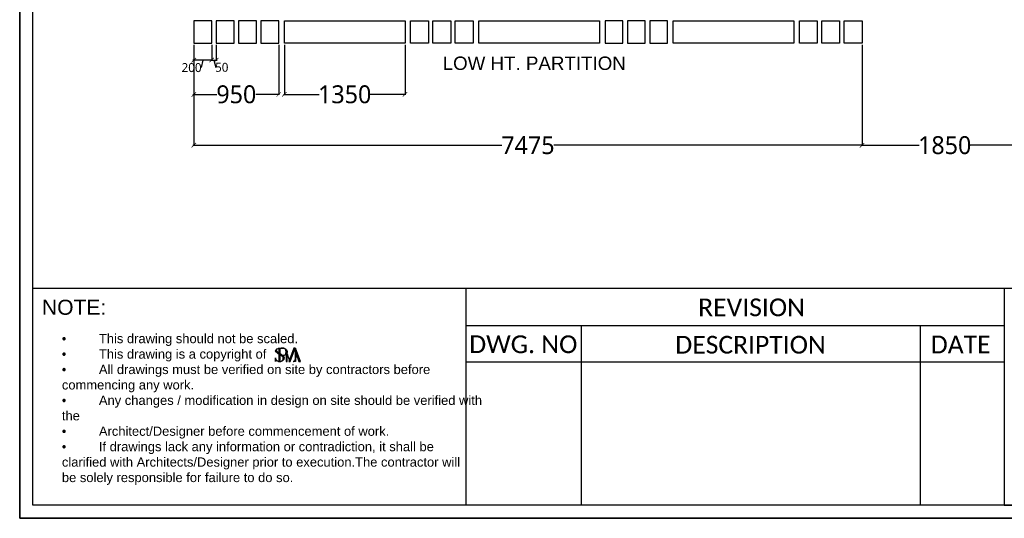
# Model space of a CAD drawing. Header units: millimetres. Extents: x 502444 to 745500, y -417645 to -375189.
# Tile 1 of 208: x 502444 to 513460, y -416908 to -411330. Entities that reach past the tile are written whole.
import ezdxf

# ---------------------------------------------------------------- set-up
doc = ezdxf.new("R2010")
doc.units = ezdxf.units.MM
doc.layers.get('Defpoints').update_dxf_attribs({"color": 251})
for name, color, linetype, lineweight in [('0FM-WS-TEXT', 7, 'Continuous', 25), ('G-ANNO-TEXT', 231, 'Continuous', 9), ('Text', 7, 'Continuous', 25), ('Wall New', 1, 'Continuous', 50)]:
    doc.layers.add(name, color=color, linetype=linetype, lineweight=lineweight)
doc.layers.add('DIMENSIONS', color=7, linetype='Continuous', lineweight=25, true_color=0xcc0000)
doc.styles.add('ARIAL', font='arial.ttf')
doc.styles.add('Arial_B_4', font='arialbd.ttf', dxfattribs={"height": 800})
doc.styles.add('RS75', font='@Malgun Gothic', dxfattribs={"height": 75})
doc.dimstyles.new('DIM', dxfattribs={"dimtxt": 100, "dimasz": 50, "dimexe": 0, "dimexo": 20, "dimgap": 0, "dimtad": 0, "dimdec": 0, "dimrnd": 5, "dimzin": 0, "dimdsep": 46, "dimtxsty": 'Standard', "dimblk": 'OBLIQUE', "dimcen": 0, "dimdle": 10, "dimadec": 4, "dimazin": 0, "dimtfac": 1, "dimtdec": 0, "dimtofl": 0, "dimtmove": 1, "dimatfit": 3, "dimfxl": 1, "dimtolj": 1, "dimtzin": 0, "dimarcsym": 0})

# ---------------------------------------------------------------- blocks, each defined once
blk = doc.blocks.new('_ArchTick')
at = {"color": 0, "linetype": 'ByBlock', "const_width": 0.15}
blk.add_lwpolyline([(-0.5, -0.5), (0.5, 0.5)], dxfattribs=at)
blk = doc.blocks.new('*D88')
at = {"layer": 'Defpoints', "color": 0, "lineweight": 25, "ltscale": 250, "transparency": 16777216}
for p in [(504392.9164655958, -411592.7898873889, 1.00953911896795e-09), (505342.9164655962, -411592.7898873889, 1.00953911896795e-09), (505342.9164655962, -412165.8181042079)]:
    blk.add_point(p, dxfattribs=at)
at = {"layer": 'DIMENSIONS', "color": 0, "lineweight": -2, "ltscale": 250, "transparency": 16777216}
for p, q in [((504392.9164655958, -411612.7898873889), (504392.9164655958, -412165.8181042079)), ((505342.9164655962, -411612.7898873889), (505342.9164655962, -412165.8181042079)), ((504382.9164655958, -412165.8181042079), (504650.5903794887, -412165.8181042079)), ((505352.9164655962, -412165.8181042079), (505085.2425517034, -412165.8181042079))]:
    blk.add_line(p, q, dxfattribs=at)
at = {"layer": 'DIMENSIONS', "color": 0, "lineweight": -2, "ltscale": 250, "transparency": 16777216, "xscale": 50, "yscale": 50, "zscale": 50, "rotation": 180}
blk.add_blockref('_ArchTick', (504392.9164655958, -412165.8181042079), dxfattribs=at)
at = {"layer": 'DIMENSIONS', "color": 0, "lineweight": -2, "ltscale": 250, "transparency": 16777216, "xscale": 50, "yscale": 50, "zscale": 50}
blk.add_blockref('_ArchTick', (505342.9164655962, -412165.8181042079), dxfattribs=at)
at = {"layer": 'DIMENSIONS', "color": 0, "ltscale": 250, "transparency": 16777216, "insert": (504867.916465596, -412165.8181042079), "char_height": 75, "attachment_point": 5, "style": 'RS75'}
blk.add_mtext('\\A1;{\\H2.6667x;950}', dxfattribs=at)
blk = doc.blocks.new('*D89')
at = {"layer": 'Defpoints', "color": 0, "lineweight": 25, "ltscale": 250, "transparency": 16777216}
for p in [(505405.4164655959, -411592.7898873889, 1.00953911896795e-09), (506755.4164655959, -411592.7898873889, 1.00953911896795e-09), (506755.4164655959, -412165.8181042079)]:
    blk.add_point(p, dxfattribs=at)
at = {"layer": 'DIMENSIONS', "color": 0, "lineweight": -2, "ltscale": 250, "transparency": 16777216}
for p, q in [((505405.4164655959, -411612.7898873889), (505405.4164655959, -412165.8181042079)), ((506755.4164655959, -411612.7898873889), (506755.4164655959, -412165.8181042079)), ((505395.4164655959, -412165.8181042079), (505794.4074557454, -412165.8181042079)), ((506765.4164655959, -412165.8181042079), (506366.4254754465, -412165.8181042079))]:
    blk.add_line(p, q, dxfattribs=at)
at = {"layer": 'DIMENSIONS', "color": 0, "lineweight": -2, "ltscale": 250, "transparency": 16777216, "xscale": 50, "yscale": 50, "zscale": 50, "rotation": 180}
blk.add_blockref('_ArchTick', (505405.4164655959, -412165.8181042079), dxfattribs=at)
at = {"layer": 'DIMENSIONS', "color": 0, "lineweight": -2, "ltscale": 250, "transparency": 16777216, "xscale": 50, "yscale": 50, "zscale": 50}
blk.add_blockref('_ArchTick', (506755.4164655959, -412165.8181042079), dxfattribs=at)
at = {"layer": 'DIMENSIONS', "color": 0, "ltscale": 250, "transparency": 16777216, "insert": (506080.4164655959, -412165.8181042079), "char_height": 75, "attachment_point": 5, "style": 'RS75'}
blk.add_mtext('\\A1;{\\H2.6667x;1350}', dxfattribs=at)
blk = doc.blocks.new('*D90')
at = {"layer": 'Defpoints', "color": 0, "lineweight": 25, "ltscale": 250, "transparency": 16777216}
for p in [(504392.9164655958, -411592.7898873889), (511867.9164655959, -411592.7898873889, 1.00953911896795e-09), (511867.9164655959, -412734.7489788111)]:
    blk.add_point(p, dxfattribs=at)
at = {"layer": 'DIMENSIONS', "color": 0, "lineweight": -2, "ltscale": 250, "transparency": 16777216}
for p, q in [((504392.9164655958, -411612.7898873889), (504392.9164655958, -412734.7489788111)), ((511867.9164655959, -411612.7898873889), (511867.9164655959, -412734.7489788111)), ((504382.9164655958, -412734.7489788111), (507840.0595753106, -412734.7489788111)), ((511877.9164655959, -412734.7489788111), (508420.7733558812, -412734.7489788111))]:
    blk.add_line(p, q, dxfattribs=at)
at = {"layer": 'DIMENSIONS', "color": 0, "lineweight": -2, "ltscale": 250, "transparency": 16777216, "xscale": 50, "yscale": 50, "zscale": 50, "rotation": 180}
blk.add_blockref('_ArchTick', (504392.9164655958, -412734.7489788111), dxfattribs=at)
at = {"layer": 'DIMENSIONS', "color": 0, "lineweight": -2, "ltscale": 250, "transparency": 16777216, "xscale": 50, "yscale": 50, "zscale": 50}
blk.add_blockref('_ArchTick', (511867.9164655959, -412734.7489788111), dxfattribs=at)
at = {"layer": 'DIMENSIONS', "color": 0, "ltscale": 250, "transparency": 16777216, "insert": (508130.4164655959, -412734.7489788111), "char_height": 75, "attachment_point": 5, "style": 'RS75'}
blk.add_mtext('\\A1;{\\H2.6667x;7475}', dxfattribs=at)
blk = doc.blocks.new('*D92')
at = {"layer": 'Defpoints', "color": 0, "lineweight": 25, "ltscale": 250, "transparency": 16777216}
for p in [(504392.9164655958, -411592.7898873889), (504592.9164655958, -411592.7898873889, 1.00953911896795e-09), (504392.9164655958, -411781.7220401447)]:
    blk.add_point(p, dxfattribs=at)
at = {"layer": 'DIMENSIONS', "color": 0, "lineweight": -2, "ltscale": 250, "transparency": 16777216}
for p, q in [((504392.9164655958, -411612.7898873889), (504392.9164655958, -411781.7220401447)), ((504592.9164655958, -411612.7898873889), (504592.9164655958, -411781.7220401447)), ((504602.9164655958, -411781.7220401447), (504382.9164655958, -411781.7220401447)), ((504492.9164655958, -411781.7220401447), (504475.4509484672, -411866.6307360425))]:
    blk.add_line(p, q, dxfattribs=at)
at = {"layer": 'DIMENSIONS', "color": 0, "lineweight": -2, "ltscale": 250, "transparency": 16777216, "xscale": 50, "yscale": 50, "zscale": 50, "rotation": 180}
blk.add_blockref('_ArchTick', (504392.9164655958, -411781.7220401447), dxfattribs=at)
at = {"layer": 'DIMENSIONS', "color": 0, "lineweight": -2, "ltscale": 250, "transparency": 16777216, "xscale": 50, "yscale": 50, "zscale": 50}
blk.add_blockref('_ArchTick', (504592.9164655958, -411781.7220401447), dxfattribs=at)
at = {"layer": 'DIMENSIONS', "color": 0, "ltscale": 250, "transparency": 16777216, "insert": (504367.3354449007, -411866.6307360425), "char_height": 75, "attachment_point": 5, "style": 'RS75'}
blk.add_mtext('\\A1;{\\H1.3333x;200}', dxfattribs=at)
blk = doc.blocks.new('*D93')
at = {"layer": 'Defpoints', "color": 0, "lineweight": 25, "ltscale": 250, "transparency": 16777216}
for p in [(504592.9164655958, -411592.8523873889), (504642.9164655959, -411592.7898873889, 1.00953911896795e-09), (504642.9164655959, -411781.7220401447)]:
    blk.add_point(p, dxfattribs=at)
at = {"layer": 'DIMENSIONS', "color": 0, "lineweight": -2, "ltscale": 250, "transparency": 16777216}
for p, q in [((504592.9164655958, -411612.8523873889), (504592.9164655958, -411781.7220401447)), ((504642.9164655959, -411612.7898873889), (504642.9164655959, -411781.7220401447)), ((504582.9164655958, -411781.7220401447), (504652.9164655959, -411781.7220401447)), ((504617.9164655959, -411781.7220401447), (504637.2386378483, -411863.3587770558))]:
    blk.add_line(p, q, dxfattribs=at)
at = {"layer": 'DIMENSIONS', "color": 0, "lineweight": -2, "ltscale": 250, "transparency": 16777216, "xscale": 50, "yscale": 50, "zscale": 50, "rotation": 180}
blk.add_blockref('_ArchTick', (504592.9164655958, -411781.7220401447), dxfattribs=at)
at = {"layer": 'DIMENSIONS', "color": 0, "lineweight": -2, "ltscale": 250, "transparency": 16777216, "xscale": 50, "yscale": 50, "zscale": 50}
blk.add_blockref('_ArchTick', (504642.9164655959, -411781.7220401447), dxfattribs=at)
at = {"layer": 'DIMENSIONS', "color": 0, "ltscale": 250, "transparency": 16777216, "insert": (504705.3075882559, -411863.3587770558), "char_height": 75, "attachment_point": 5, "style": 'RS75'}
blk.add_mtext('\\A1;{\\H1.3333x;50}', dxfattribs=at)
blk = doc.blocks.new('logo')
at = {"layer": 'Wall New'}
h = blk.add_hatch(color=7, dxfattribs=at)
h.dxf.hatch_style = 1
edge = h.paths.add_edge_path()
edge.add_spline(control_points=[(65926.32732787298, -4520.094032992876), (65926.1228509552, -4519.88899023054), (65924.3385281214, -4518.183820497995), (65919.54680315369, -4515.182403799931), (65911.55111347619, -4509.614694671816), (65903.25496574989, -4503.348192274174), (65895.79311485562, -4499.10011948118), (65893.55091115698, -4494.881910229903), (65893.54196151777, -4492.071246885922), (65894.92808825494, -4489.731452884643), (65896.12217980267, -4488.297914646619), (65896.67030885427, -4487.639871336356)], knot_values=[0, 0, 0, 0, 0.867858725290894, 7.401282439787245, 16.84919293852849, 30.07839875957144, 38.91655751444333, 41.68812970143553, 43.97194689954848, 47.01151844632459, 49.590735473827, 49.590735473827, 49.590735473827, 49.590735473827], degree=3, periodic=0)
edge.add_spline(control_points=[(65896.67030885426, -4487.639871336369), (65895.92114814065, -4488.165959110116), (65893.8028151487, -4489.870670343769), (65891.35862709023, -4492.807859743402), (65890.06492843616, -4496.706629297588), (65889.90602339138, -4500.58724637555), (65893.86920417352, -4504.223637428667), (65899.16805926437, -4508.363811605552), (65907.17849125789, -4513.833384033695), (65915.43403955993, -4518.995131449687), (65922.35502716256, -4524.055133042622), (65926.76506230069, -4528.964500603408), (65927.36107414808, -4534.817846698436), (65925.8635055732, -4540.194380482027), (65922.60699536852, -4544.541443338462), (65919.71695260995, -4546.410011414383), (65918.29826566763, -4547.023579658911), (65918.27821879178, -4547.032193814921)], knot_values=[50.48678172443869, 50.48678172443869, 50.48678172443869, 50.48678172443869, 53.20760084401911, 58.5349938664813, 61.6369995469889, 65.56471417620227, 69.20875779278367, 76.89681575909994, 86.16477467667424, 98.12987605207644, 106.0842714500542, 112.0372464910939, 117.1298886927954, 122.963482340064, 128.467721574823, 133.031523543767, 133.0968729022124, 133.0968729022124, 133.0968729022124, 133.0968729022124], weights=[1, 1, 1, 1, 1, 1, 1, 1, 1, 1, 1, 1, 1, 1, 1, 1, 1, 1], degree=3, periodic=0)
edge.add_spline(control_points=[(65918.27821879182, -4547.032193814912), (65918.99569904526, -4546.806679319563), (65920.83715103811, -4546.227884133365), (65923.71842912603, -4544.578977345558), (65926.7764144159, -4542.078668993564), (65929.39307902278, -4538.740599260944), (65930.6263412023, -4535.02370299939), (65931.04522361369, -4531.116775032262), (65930.8020001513, -4527.156352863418), (65929.02379137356, -4523.240054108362), (65927.2905837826, -4521.05995449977), (65926.32732787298, -4520.094032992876)], knot_values=[49.590735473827, 49.590735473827, 49.590735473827, 49.590735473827, 51.84319754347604, 55.37180156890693, 59.46141335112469, 63.65059152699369, 67.90451495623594, 71.00000374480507, 75.43421065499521, 79.60582464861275, 83.69415918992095, 83.69415918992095, 83.69415918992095, 83.69415918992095], degree=3, periodic=0)
edge = h.paths.add_edge_path()
edge.add_spline(control_points=[(65911.15706209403, -4483.714697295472), (65909.66705064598, -4483.714697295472), (65908.17703919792, -4483.714697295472), (65906.68702774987, -4483.714697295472)], knot_values=[7.51567503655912, 7.51567503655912, 7.51567503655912, 7.51567503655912, 11.98570938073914, 11.98570938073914, 11.98570938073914, 11.98570938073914], weights=[1, 1, 1, 1], degree=3, periodic=0)
edge.add_spline(control_points=[(65906.68702774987, -4483.714697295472), (65906.68702774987, -4490.752476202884), (65906.68702774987, -4497.790255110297), (65906.68702774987, -4504.82803401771)], knot_values=[6.51567503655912, 6.51567503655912, 6.51567503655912, 6.51567503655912, 7.51567503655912, 7.51567503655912, 7.51567503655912, 7.51567503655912], weights=[1, 1, 1, 1], degree=3, periodic=0)
edge.add_spline(control_points=[(65906.68702774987, -4504.82803401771), (65907.7610623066, -4505.584761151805), (65908.81980067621, -4506.349529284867), (65910.30172647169, -4507.426266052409), (65910.72951816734, -4507.737715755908), (65911.15706209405, -4508.048751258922)], knot_values=[1, 1, 1, 1, 4.920055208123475, 4.920055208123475, 6.51567503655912, 6.51567503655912, 6.51567503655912, 6.51567503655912], weights=[1, 1, 1, 1, 1, 1], degree=3, periodic=0)
edge.add_spline(control_points=[(65911.15706209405, -4508.048751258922), (65911.15706209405, -4499.937399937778), (65911.15706209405, -4491.826048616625), (65911.15706209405, -4483.714697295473)], knot_values=[0, 0, 0, 0, 1, 1, 1, 1], weights=[1, 1, 1, 1], degree=3, periodic=0)
edge = h.paths.add_edge_path()
edge.add_spline(control_points=[(65926.32732787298, -4520.094032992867), (65928.14327062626, -4519.864546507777), (65931.86601940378, -4519.394090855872), (65937.33780130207, -4516.948838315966), (65941.65530810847, -4512.901152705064), (65945.38716069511, -4507.704936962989), (65946.65059045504, -4501.28148697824), (65944.79144368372, -4495.055523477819), (65941.40787851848, -4490.274369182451), (65936.66029614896, -4486.676563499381), (65931.87478668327, -4484.349004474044), (65928.49271372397, -4483.882319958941), (65927.27794859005, -4483.714697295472)], knot_values=[28.10659587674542, 28.10659587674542, 28.10659587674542, 28.10659587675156, 33.58032347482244, 39.32793679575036, 45.72688672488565, 51.12485412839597, 58.33784476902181, 64.40102770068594, 70.15272062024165, 75.6086114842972, 82.14980521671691, 85.81611139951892, 85.81611139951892, 85.81611139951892, 85.81611139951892], weights=[1, 1, 1, 1, 1, 1, 1, 1, 1, 1, 1, 1, 1], degree=3, periodic=0)
edge.add_spline(control_points=[(65927.27794859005, -4483.714697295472), (65928.17363530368, -4483.993565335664), (65930.36068687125, -4484.674494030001), (65934.01291733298, -4486.583985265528), (65937.5791297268, -4489.345575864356), (65940.13153193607, -4494.178919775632), (65940.50509810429, -4500.222536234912), (65940.47639201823, -4506.385122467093), (65939.47854824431, -4511.955339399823), (65935.97118947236, -4516.407761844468), (65931.20475309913, -4519.054080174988), (65927.61298398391, -4519.819908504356), (65926.32732787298, -4520.094032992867)], knot_values=[85.81611139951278, 85.81611139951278, 85.81611139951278, 85.81611139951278, 88.62523408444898, 92.675313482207, 98.1508549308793, 101.8316851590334, 108.7094344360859, 115.9402996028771, 120.4648801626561, 125.325234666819, 132.3907371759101, 136.3297490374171, 136.3297490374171, 136.3297490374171, 136.3297490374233], weights=[1, 1, 1, 1, 1, 1, 1, 1, 1, 1, 1, 1, 1], degree=3, periodic=0)
edge = h.paths.add_edge_path()
edge.add_spline(control_points=[(65911.08688957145, -4548.543095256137), (65911.08688957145, -4538.253733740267), (65911.08688957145, -4527.964372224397), (65911.08688957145, -4517.675010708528)], knot_values=[6.314873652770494, 6.314873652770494, 6.314873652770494, 6.314873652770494, 7.314873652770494, 7.314873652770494, 7.314873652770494, 7.314873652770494], weights=[1, 1, 1, 1], degree=3, periodic=0)
edge.add_spline(control_points=[(65911.08688957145, -4517.675010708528), (65910.08407910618, -4517.023955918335), (65909.07580028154, -4516.374427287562), (65907.58323034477, -4515.407846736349), (65907.09994556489, -4515.093867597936), (65906.61685522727, -4514.778347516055)], knot_values=[1, 1, 1, 1, 4.595369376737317, 4.595369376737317, 6.314873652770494, 6.314873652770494, 6.314873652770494, 6.314873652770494], weights=[1, 1, 1, 1, 1, 1], degree=3, periodic=0)
edge.add_spline(control_points=[(65906.61685522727, -4514.778347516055), (65906.61685522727, -4525.950102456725), (65906.61685522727, -4537.121857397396), (65906.61685522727, -4548.293612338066)], knot_values=[0, 0, 0, 0, 1, 1, 1, 1], weights=[1, 1, 1, 1], degree=3, periodic=0)
edge.add_spline(control_points=[(65906.61685522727, -4548.293612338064), (65907.00464915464, -4548.342551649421), (65908.49631665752, -4548.495169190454), (65909.98572179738, -4548.525759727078), (65911.0868895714, -4548.543095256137)], knot_values=[38.64654216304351, 38.64654216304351, 38.64654216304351, 38.64654216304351, 39.81212905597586, 43.11924199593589, 43.11924199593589, 43.11924199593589, 43.11924199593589], weights=[1, 1, 1, 1, 1], degree=3, periodic=0)
edge = h.paths.add_edge_path()
edge.add_spline(control_points=[(65897.79348206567, -4544.969844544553), (65897.52532202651, -4544.796118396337), (65896.04820641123, -4543.812354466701), (65893.46709142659, -4541.89074111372), (65891.46649840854, -4538.366520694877), (65889.99028359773, -4535.013483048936), (65889.74944239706, -4532.603148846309), (65889.6676251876, -4531.346926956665), (65889.6569317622, -4531.182740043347)], knot_values=[12.44897845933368, 12.44897845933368, 12.44897845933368, 12.44897845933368, 13.40008544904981, 17.7243823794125, 21.96377375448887, 25.36521328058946, 28.64998448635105, 29.14384819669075, 29.14384819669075, 29.14384819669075, 29.14384819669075], weights=[1, 1, 1, 1, 1, 1, 1, 1, 1], degree=3, periodic=0)
edge.add_spline(control_points=[(65889.6569317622, -4531.182740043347), (65889.4526859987, -4531.182740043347), (65889.24844023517, -4531.182740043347), (65889.04419447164, -4531.182740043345)], knot_values=[11.83624116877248, 11.83624116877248, 11.83624116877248, 11.83624116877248, 12.44897845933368, 12.44897845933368, 12.44897845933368, 12.44897845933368], weights=[1, 1, 1, 1], degree=3, periodic=0)
edge.add_spline(control_points=[(65889.04419447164, -4531.182740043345), (65889.04419447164, -4536.877253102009), (65889.04419447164, -4542.571766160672), (65889.04419447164, -4548.266279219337)], knot_values=[10.83624116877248, 10.83624116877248, 10.83624116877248, 10.83624116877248, 11.83624116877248, 11.83624116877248, 11.83624116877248, 11.83624116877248], weights=[1, 1, 1, 1], degree=3, periodic=0)
edge.add_spline(control_points=[(65889.04419447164, -4548.266279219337), (65889.24844023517, -4548.266279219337), (65889.4526859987, -4548.266279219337), (65889.6569317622, -4548.266279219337)], knot_values=[10.22350387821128, 10.22350387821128, 10.22350387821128, 10.22350387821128, 10.83624116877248, 10.83624116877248, 10.83624116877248, 10.83624116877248], weights=[1, 1, 1, 1], degree=3, periodic=0)
edge.add_spline(control_points=[(65889.6569317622, -4548.266279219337), (65889.83347909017, -4547.739648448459), (65890.25426248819, -4546.484475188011), (65891.58212756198, -4544.557764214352), (65894.13099015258, -4544.220281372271), (65896.18907932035, -4544.414592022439), (65897.364632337, -4544.821428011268), (65897.79348206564, -4544.969844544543)], knot_values=[0, 0, 0, 0, 1.678080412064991, 3.99954157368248, 6.506296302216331, 8.867441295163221, 10.22350387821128, 10.22350387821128, 10.22350387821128, 10.22350387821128], weights=[1, 1, 1, 1, 1, 1, 1, 1], degree=3, periodic=0)
edge = h.paths.add_edge_path()
edge.add_spline(control_points=[(65945.517516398, -4548.543095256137), (65945.51751639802, -4535.384023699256), (65945.51751639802, -4522.224952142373), (65945.51751639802, -4509.06588058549)], knot_values=[9.93112164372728, 9.93112164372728, 9.93112164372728, 9.93112164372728, 10.93112164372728, 10.93112164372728, 10.93112164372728, 10.93112164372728], weights=[1, 1, 1, 1], degree=3, periodic=0)
edge.add_spline(control_points=[(65945.51751639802, -4509.065880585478), (65945.05203890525, -4509.975354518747), (65944.50800626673, -4510.828885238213), (65943.47031053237, -4512.244242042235), (65942.99810929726, -4512.825395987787), (65942.0626877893, -4513.899088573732), (65941.59815929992, -4514.398435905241), (65941.11361179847, -4514.880069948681)], knot_values=[1, 1, 1, 1, 3.842019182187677, 3.842019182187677, 5.980474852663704, 5.980474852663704, 7.93112164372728, 7.93112164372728, 7.93112164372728, 7.93112164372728], weights=[1, 1, 1, 1, 1, 1, 1, 1], degree=3, periodic=0)
edge.add_spline(control_points=[(65941.11361179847, -4514.880069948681), (65941.11361179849, -4526.101078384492), (65941.11361179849, -4537.322086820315), (65941.11361179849, -4548.543095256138)], knot_values=[7.93112164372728, 7.93112164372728, 7.93112164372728, 7.93112164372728, 8.93112164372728, 8.93112164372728, 8.93112164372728, 8.93112164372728], weights=[1, 1, 1, 1], degree=3, periodic=0)
edge.add_spline(control_points=[(65941.11361179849, -4548.543095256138), (65942.58157999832, -4548.543095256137), (65944.04954819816, -4548.543095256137), (65945.517516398, -4548.543095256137)], knot_values=[8.93112164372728, 8.93112164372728, 8.93112164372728, 8.93112164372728, 9.93112164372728, 9.93112164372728, 9.93112164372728, 9.93112164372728], weights=[1, 1, 1, 1], degree=3, periodic=0)
h.paths.add_polyline_path([(65984.91565439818, -4483.714697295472), (65978.65695236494, -4483.714697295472, 0.3141900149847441), (65977.71864755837, -4484.368887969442), (65954.0674425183, -4548.543095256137), (65961.02334941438, -4548.543095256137)])
h.paths.add_polyline_path([(65986.1063843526, -4483.714697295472), (65986.1063843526, -4502.120993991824), (66002.9347906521, -4548.543095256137), (66009.60722965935, -4548.543095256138)])
edge = h.paths.add_edge_path()
edge.add_spline(control_points=[(65984.91565439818, -4539.499142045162), (65984.71275300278, -4539.990887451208), (65983.98333063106, -4541.758692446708), (65982.43184989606, -4544.703680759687), (65978.81295694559, -4547.223003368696), (65976.04276459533, -4548.071853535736), (65974.55115696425, -4548.52891616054)], knot_values=[1, 1, 1, 1, 2.599130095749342, 6.748808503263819, 10.75272234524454, 15.42372173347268, 15.42372173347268, 15.42372173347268, 15.42372173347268], weights=[1, 1, 1, 1, 1, 1, 1], degree=3, periodic=0)
edge.add_spline(control_points=[(65974.55115696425, -4548.52891616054), (65978.00598944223, -4548.52891616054), (65981.4608219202, -4548.52891616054), (65984.91565439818, -4548.52891616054)], knot_values=[0.1030468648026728, 0.1030468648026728, 0.1030468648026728, 0.1030468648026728, 0.9999999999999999, 0.9999999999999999, 0.9999999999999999, 0.9999999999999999], weights=[1, 1, 1, 1], degree=3, periodic=0)
edge.add_line((65984.91565439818, -4548.52891616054), (65984.91565439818, -4539.499142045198))
at = {"layer": 'Text'}
blk.add_line((65986.1063843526, -4525.915012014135), (65994.73191813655, -4525.915012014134), dxfattribs=at)
blk.add_lwpolyline([(65984.91565439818, -4483.714697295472), (65978.65695236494, -4483.714697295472, 0.3141900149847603), (65977.71864755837, -4484.368887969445), (65954.0674425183, -4548.543095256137), (65961.02334941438, -4548.543095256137), (65984.91565439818, -4483.714697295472), (65984.91565439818, -4548.543095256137)], format="xyb", dxfattribs=at)
blk.add_lwpolyline([(65986.1063843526, -4502.120993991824), (66002.9347906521, -4548.543095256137), (66009.60722965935, -4548.543095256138), (65986.1063843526, -4483.714697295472), (65986.1063843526, -4548.543095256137)], dxfattribs=at)
for points, knots in [([(65897.79348206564, -4544.969844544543), (65897.364632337, -4544.821428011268), (65896.18907932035, -4544.414592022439), (65894.13099015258, -4544.220281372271), (65891.58212756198, -4544.557764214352), (65890.25426248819, -4546.484475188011), (65889.83347909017, -4547.739648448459), (65889.6569317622, -4548.266279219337), (65889.4526859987, -4548.266279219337), (65889.24844023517, -4548.266279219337), (65889.04419447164, -4548.266279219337), (65889.04419447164, -4542.571766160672), (65889.04419447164, -4536.877253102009), (65889.04419447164, -4531.182740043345), (65889.24844023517, -4531.182740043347), (65889.4526859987, -4531.182740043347), (65889.6569317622, -4531.182740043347), (65889.6676251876, -4531.346926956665), (65889.74944239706, -4532.603148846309), (65889.99028359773, -4535.013483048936), (65891.46649840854, -4538.366520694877), (65893.46709142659, -4541.89074111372), (65897.32712590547, -4544.764496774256), (65901.91570660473, -4547.517138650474), (65906.99685920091, -4548.480432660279), (65910.17513324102, -4548.529156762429), (65911.37099373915, -4548.547489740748), (65911.93215329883, -4548.49033947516), (65914.30047313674, -4548.249142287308), (65918.1799144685, -4547.403789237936), (65922.60699536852, -4544.541443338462), (65925.8635055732, -4540.194380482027), (65927.36107414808, -4534.817846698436), (65926.76506230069, -4528.964500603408), (65922.35502716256, -4524.055133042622), (65915.43403955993, -4518.995131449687), (65907.17849125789, -4513.833384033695), (65899.16805926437, -4508.363811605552), (65893.86920417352, -4504.223637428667), (65889.90602339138, -4500.58724637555), (65890.06492843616, -4496.706629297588), (65891.35862709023, -4492.807859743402), (65895.08145327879, -4488.334126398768), (65900.64695517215, -4485.044764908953), (65905.06251132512, -4484.072427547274), (65906.68702774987, -4483.714697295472)], [0, 0, 0, 0, 1.356062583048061, 3.717207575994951, 6.223962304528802, 8.545423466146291, 10.22350387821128, 10.22350387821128, 10.22350387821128, 10.83624116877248, 10.83624116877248, 10.83624116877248, 11.83624116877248, 11.83624116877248, 11.83624116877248, 12.44897845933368, 12.44897845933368, 12.44897845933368, 12.94284216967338, 16.22761337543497, 19.62905290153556, 23.86844427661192, 28.19274120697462, 33.85834455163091, 39.81212905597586, 43.40365804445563, 43.40365804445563, 43.40365804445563, 45.09744699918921, 50.55213108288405, 55.11593305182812, 60.6201722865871, 66.45376593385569, 71.54640813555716, 77.49938317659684, 85.45377857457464, 97.41887994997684, 106.6868388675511, 114.3748968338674, 118.0189404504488, 121.9466550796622, 125.0486607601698, 130.376053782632, 138.9299321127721, 143.9086917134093, 143.9086917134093, 143.9086917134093, 143.9086917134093]), ([(65911.15706209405, -4483.714697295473), (65911.15706209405, -4491.826048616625), (65911.15706209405, -4499.937399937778), (65911.15706209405, -4508.048751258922), (65910.72951816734, -4507.737715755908), (65910.30172647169, -4507.426266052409), (65908.81980067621, -4506.349529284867), (65907.7610623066, -4505.584761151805), (65906.68702774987, -4504.82803401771), (65906.68702774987, -4497.790255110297), (65906.68702774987, -4490.752476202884), (65906.68702774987, -4483.714697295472), (65913.55066802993, -4483.714697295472), (65920.41430830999, -4483.714697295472), (65927.27794859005, -4483.714697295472), (65928.49271372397, -4483.882319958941), (65931.87478668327, -4484.349004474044), (65936.66029614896, -4486.676563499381), (65941.40787851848, -4490.274369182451), (65944.79144368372, -4495.055523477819), (65946.65059045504, -4501.28148697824), (65945.38716069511, -4507.704936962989), (65941.65530810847, -4512.901152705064), (65937.33780130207, -4516.948838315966), (65931.86601940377, -4519.394090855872), (65928.14327062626, -4519.864546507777), (65926.32732787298, -4520.094032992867), (65927.61298398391, -4519.819908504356), (65931.20475309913, -4519.054080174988), (65935.97118947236, -4516.407761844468), (65939.47854824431, -4511.955339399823), (65940.47639201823, -4506.385122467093), (65940.50509810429, -4500.222536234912), (65940.13153193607, -4494.178919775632), (65937.5791297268, -4489.345575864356), (65934.01291733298, -4486.583985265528), (65930.36068687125, -4484.674494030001), (65928.17363530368, -4483.993565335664), (65927.27794859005, -4483.714697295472), (65923.84612845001, -4483.714697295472), (65920.41430830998, -4483.714697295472), (65916.98248816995, -4483.714697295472)], [0, 0, 0, 0, 1, 1, 1, 2.595619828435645, 2.595619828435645, 6.51567503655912, 6.51567503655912, 6.51567503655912, 7.51567503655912, 7.51567503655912, 7.51567503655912, 28.10659587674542, 28.10659587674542, 28.10659587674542, 31.77290205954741, 38.31409579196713, 43.76998665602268, 49.52167957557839, 55.58486250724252, 62.79785314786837, 68.19582055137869, 74.59477048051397, 80.3423838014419, 85.81611139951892, 85.81611139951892, 85.81611139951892, 89.75512326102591, 96.82062577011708, 101.68098027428, 106.205560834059, 113.4364260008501, 120.3141752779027, 123.9950055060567, 129.470546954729, 133.5206263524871, 136.3297490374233, 136.3297490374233, 136.3297490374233, 137.3297490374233, 137.3297490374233, 137.3297490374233, 137.3297490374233]), ([(65906.61685522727, -4548.293612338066), (65906.61685522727, -4537.121857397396), (65906.61685522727, -4525.950102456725), (65906.61685522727, -4514.778347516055), (65907.09994556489, -4515.093867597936), (65907.58323034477, -4515.407846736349), (65909.07580028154, -4516.374427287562), (65910.08407910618, -4517.023955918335), (65911.08688957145, -4517.675010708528), (65911.08688957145, -4527.964372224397), (65911.08688957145, -4538.253733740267), (65911.08688957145, -4548.543095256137)], [0, 0, 0, 0, 1, 1, 1, 2.719504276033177, 2.719504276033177, 6.314873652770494, 6.314873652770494, 6.314873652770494, 7.314873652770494, 7.314873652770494, 7.314873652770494, 7.314873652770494]), ([(65957.16600532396, -4540.13558234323), (65953.28317568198, -4529.779015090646), (65949.40034604, -4519.422447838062), (65945.51751639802, -4509.065880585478), (65945.05203890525, -4509.975354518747), (65944.50800626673, -4510.828885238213), (65943.47031053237, -4512.244242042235), (65942.99810929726, -4512.825395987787), (65942.0626877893, -4513.899088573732), (65941.59815929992, -4514.398435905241), (65941.11361179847, -4514.880069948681), (65941.11361179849, -4526.101078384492), (65941.11361179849, -4537.322086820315), (65941.11361179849, -4548.543095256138), (65942.58157999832, -4548.543095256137), (65944.04954819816, -4548.543095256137), (65945.517516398, -4548.543095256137), (65945.51751639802, -4535.384023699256), (65945.51751639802, -4522.224952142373), (65945.51751639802, -4509.06588058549)], [0, 0, 0, 0, 1, 1, 1, 3.842019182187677, 3.842019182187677, 5.980474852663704, 5.980474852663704, 7.93112164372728, 7.93112164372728, 7.93112164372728, 8.93112164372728, 8.93112164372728, 8.93112164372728, 9.93112164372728, 9.93112164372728, 9.93112164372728, 10.93112164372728, 10.93112164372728, 10.93112164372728, 10.93112164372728]), ([(65986.10638435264, -4548.52891616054), (65982.25464188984, -4548.52891616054), (65978.40289942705, -4548.52891616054), (65974.55115696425, -4548.52891616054), (65976.04276459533, -4548.071853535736), (65978.81295694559, -4547.223003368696), (65982.43184989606, -4544.703680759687), (65983.98333063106, -4541.758692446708), (65984.71275300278, -4539.990887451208), (65984.91565439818, -4539.499142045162)], [0, 0, 0, 0, 1, 1, 1, 5.670999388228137, 9.674913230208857, 13.82459163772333, 15.42372173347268, 15.42372173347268, 15.42372173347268, 15.42372173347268])]:
    blk.add_open_spline(points, degree=3, knots=knots, dxfattribs=at)
blk.add_spline([(65896.67030885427, -4487.639871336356), (65895.06986562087, -4489.66247904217), (65893.71573726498, -4492.383752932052), (65893.71573726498, -4494.667570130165), (65894.90604788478, -4497.170522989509), (65901.80429062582, -4502.695674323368), (65912.62742102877, -4510.303021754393), (65920.40413111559, -4515.668261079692), (65925.69999214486, -4519.494418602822), (65928.86516979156, -4523.308275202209), (65930.5239822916, -4527.135899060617), (65930.92594637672, -4531.551849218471), (65930.57451732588, -4534.62732454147), (65929.16774830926, -4538.641906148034), (65926.64920853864, -4541.989468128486), (65923.50087590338, -4544.599626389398), (65920.40728955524, -4546.296909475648), (65918.27821879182, -4547.032193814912)], degree=3, dxfattribs=at)
blk = doc.blocks.new('sheet format horizontal')
at = {"layer": 'Text'}
for p, q in [((66762.25933642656, -4420.849678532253), (65217.44054091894, -4420.849678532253)), ((65503.32595826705, -4420.849678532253), (65503.32595826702, -4563.962514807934)), ((65503.32595826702, -4445.387557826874), (65858.9499393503, -4445.387557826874)), ((65579.50181680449, -4445.387557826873), (65579.50181680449, -4563.962514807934)), ((65803.30543144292, -4445.387557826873), (65803.30543144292, -4563.962514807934)), ((65503.32595826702, -4469.266756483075), (65858.9499393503, -4469.266756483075)), ((65858.9499393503, -4468.553957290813), (65858.9499393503, -4562.538818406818))]:
    blk.add_line(p, q, dxfattribs=at)
for points in [[(66770.90544657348, -4572.608624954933), (66770.90544657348, -3464.929904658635), (65208.79443077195, -3464.929904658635), (65208.79443077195, -4572.608624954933)], [(66770.90544657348, -4572.608624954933), (65208.79443077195, -4572.608624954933), (65208.79443077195, -3464.929904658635), (66770.90544657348, -3464.929904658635)], [(65217.44054091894, -3473.576014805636), (66762.2593364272, -3473.576014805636), (66762.2593364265, -4563.962514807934), (65217.44054091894, -4563.962514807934)], [(65858.9499393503, -4563.962514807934), (66041.70407289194, -4563.962514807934), (66041.70407289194, -4420.849678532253), (65858.9499393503, -4420.849678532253)]]:
    blk.add_lwpolyline(points, close=True, dxfattribs=at)
at = {"layer": 'Wall New', "xscale": 0.1367789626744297, "yscale": 0.1367789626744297, "zscale": 0.1367789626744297}
blk.add_blockref('logo', (56365.39050921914, -3846.95104330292), dxfattribs=at)
at = {"layer": 'Text', "attachment_point": 1, "style": 'ARIAL'}
for s, insert, char_height, width in [('\\pxqc;{\\fCalibri|b0|i0|c0|p34;REVISION}', (65621.8472692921, -4427.503702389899), 11.68966550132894, 140.4132792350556), ('{\\fArial|b0|i0|c0|p34;NOTE:}', (65223.51726983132, -4428.303669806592), 9.943216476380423, 174.5199539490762), ('\\pxqc;{\\fCalibri|b0|i0|c0|p34;DWG. NO}', (65471.11763807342, -4451.874407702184), 11.68966550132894, 140.4132792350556), ('\\pxqc;{\\fCalibri|b0|i0|c0|p34;DESCRIPTION}', (65621.16219208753, -4452.16080587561), 11.68966550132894, 140.4132792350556), ('\\pxqc;{\\fCalibri|b0|i0|c0|p34;DATE}', (65759.9245552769, -4452.022680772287), 11.68966550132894, 140.4132792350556)]:
    blk.add_mtext(s, dxfattribs=dict(at, insert=insert, char_height=char_height, width=width))
at = {"layer": 'Text', "insert": (65236.65204015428, -4450.882075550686), "char_height": 6.112949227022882, "width": 266.6739181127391, "attachment_point": 1}
blk.add_mtext('\\pxi-0.00088,l0.00088,t0.11563;{\\fSymbol|b0|i0|c2|p18;·^I}{\\fArial|b0|i0|c0|p34;This drawing should not be scaled.\\P{\\fSymbol|b0|i0|c2|p18;·^I}This drawing is a copyright of \\P{\\fSymbol|b0|i0|c2|p18;·^I}All drawings must be verified on site by contractors before commencing any work.\\P{\\fSymbol|b0|i0|c2|p18;·^I}Any changes / modification in design on site should be verified with the \\P{\\fSymbol|b0|i0|c2|p18;·^I}Architect/Designer before commencement of work.\\P{\\fSymbol|b0|i0|c2|p18;·^I}If drawings lack any information or contradiction, it shall be clarified with Architects/Designer prior to execution.The contractor will be solely responsible for failure to do so.}', dxfattribs=at)
blk = doc.blocks.new('*D218')
at = {"layer": 'Defpoints', "color": 0, "lineweight": 25, "ltscale": 250, "transparency": 16777216}
for p in [(511867.9164655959, -412492.5528257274), (513717.8406512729, -412492.5528257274), (513717.8406512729, -412734.7489788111)]:
    blk.add_point(p, dxfattribs=at)
at = {"layer": 'DIMENSIONS', "color": 0, "lineweight": -2, "ltscale": 250, "transparency": 16777216}
for p, q in [((511867.9164655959, -412512.5528257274), (511867.9164655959, -412734.7489788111)), ((513717.8406512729, -412512.5528257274), (513717.8406512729, -412734.7489788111)), ((511857.9164655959, -412734.7489788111), (512506.8695485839, -412734.7489788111)), ((513727.8406512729, -412734.7489788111), (513078.887568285, -412734.7489788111))]:
    blk.add_line(p, q, dxfattribs=at)
at = {"layer": 'DIMENSIONS', "color": 0, "lineweight": -2, "ltscale": 250, "transparency": 16777216, "xscale": 50, "yscale": 50, "zscale": 50, "rotation": 180}
blk.add_blockref('_ArchTick', (511867.9164655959, -412734.7489788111), dxfattribs=at)
at = {"layer": 'DIMENSIONS', "color": 0, "lineweight": -2, "ltscale": 250, "transparency": 16777216, "xscale": 50, "yscale": 50, "zscale": 50}
blk.add_blockref('_ArchTick', (513717.8406512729, -412734.7489788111), dxfattribs=at)
at = {"layer": 'DIMENSIONS', "color": 0, "ltscale": 250, "transparency": 16777216, "insert": (512792.8785584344, -412734.7489788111), "char_height": 75, "attachment_point": 5, "style": 'RS75'}
blk.add_mtext('\\A1;{\\H2.6667x;1850}', dxfattribs=at)

msp = doc.modelspace()

# ---------------------------------------------------------------- linework, layer by layer
at = {"layer": '0FM-WS-TEXT', "color": 253, "true_color": 0xb5af97}
for points in [[(504392.9164655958, -411592.7898873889), (504592.9164655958, -411592.7898873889), (504592.9164655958, -411342.7898873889), (504392.9164655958, -411342.7898873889)], [(504642.9164655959, -411592.7898873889), (504842.9164655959, -411592.7898873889), (504842.9164655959, -411342.7898873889), (504642.9164655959, -411342.7898873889)], [(504892.9164655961, -411592.7898873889), (505092.9164655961, -411592.7898873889), (505092.9164655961, -411342.7898873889), (504892.9164655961, -411342.7898873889)], [(505142.9164655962, -411592.7898873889), (505342.9164655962, -411592.7898873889), (505342.9164655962, -411342.7898873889), (505142.9164655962, -411342.7898873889)], [(505405.4164655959, -411342.7898873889), (506755.4164655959, -411342.7898873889), (506755.4164655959, -411592.7898873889), (505405.4164655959, -411592.7898873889)], [(507017.9164655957, -411592.7898873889), (506817.9164655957, -411592.7898873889), (506817.9164655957, -411342.7898873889), (507017.9164655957, -411342.7898873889)], [(507267.9164655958, -411592.7898873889), (507067.9164655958, -411592.7898873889), (507067.9164655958, -411342.7898873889), (507267.9164655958, -411342.7898873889)], [(507517.9164655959, -411592.7898873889), (507317.9164655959, -411592.7898873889), (507317.9164655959, -411342.7898873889), (507517.9164655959, -411342.7898873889)], [(507580.4164655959, -411342.7898873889), (508930.4164655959, -411342.7898873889), (508930.4164655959, -411592.7898873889), (507580.4164655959, -411592.7898873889)], [(508992.9164655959, -411592.7898873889), (509192.9164655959, -411592.7898873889), (509192.9164655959, -411342.7898873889), (508992.9164655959, -411342.7898873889)], [(509242.9164655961, -411592.7898873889), (509442.9164655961, -411592.7898873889), (509442.9164655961, -411342.7898873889), (509242.9164655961, -411342.7898873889)], [(509492.9164655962, -411592.7898873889), (509692.9164655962, -411592.7898873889), (509692.9164655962, -411342.7898873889), (509492.9164655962, -411342.7898873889)], [(509755.4164655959, -411342.7898873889), (511105.4164655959, -411342.7898873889), (511105.4164655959, -411592.7898873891), (509755.4164655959, -411592.7898873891)], [(511367.9164655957, -411592.7898873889), (511167.9164655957, -411592.7898873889), (511167.9164655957, -411342.7898873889), (511367.9164655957, -411342.7898873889)], [(511617.9164655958, -411592.7898873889), (511417.9164655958, -411592.7898873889), (511417.9164655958, -411342.7898873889), (511617.9164655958, -411342.7898873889)], [(511867.9164655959, -411592.7898873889), (511667.9164655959, -411592.7898873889), (511667.9164655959, -411342.7898873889), (511867.9164655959, -411342.7898873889)]]:
    msp.add_lwpolyline(points, close=True, dxfattribs=at)

# ---------------------------------------------------------------- block references
at = {"layer": 'G-ANNO-TEXT', "color": 7, "xscale": 16.94267598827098, "yscale": 16.94267598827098, "zscale": 16.94267598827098}
msp.add_blockref('sheet format horizontal', (-602366.9875968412, -339435.373458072, 2803.511267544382), dxfattribs=at)

# ---------------------------------------------------------------- texts
at = {"layer": 'G-ANNO-TEXT', "color": 7, "insert": (507176.6090217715, -411742.3774898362), "char_height": 150, "width": 4989.576629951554, "attachment_point": 1, "style": 'Arial_B_4'}
msp.add_mtext('{\\fArial|b0|i0|c0|p34;LOW HT. PARTITION}', dxfattribs=at)

# ---------------------------------------------------------------- dimensions: what is measured, and where the dimension line sits
at = {"layer": 'DIMENSIONS', "color": 252, "ltscale": 250, "true_color": 0x939598}
for base, p1, p2, picture, middle in [((504392.9164655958, -411781.7220401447, -1.00953911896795e-09), (504592.9164655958, -411592.7898873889), (504392.9164655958, -411592.7898873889, -1.00953911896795e-09), '*D92', (504475.4509484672, -411866.6307360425, -1.00953911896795e-09)), ((504642.9164655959, -411781.7220401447, -1.00953911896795e-09), (504592.9164655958, -411592.8523873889, -1.00953911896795e-09), (504642.9164655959, -411592.7898873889), '*D93', (504637.2386378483, -411863.3587770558, -1.00953911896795e-09))]:
    dim = msp.add_linear_dim(base=base, p1=p1, p2=p2, text='{\\H1.3333x;<>}', dimstyle='DIM', override={"dimtxt": 60, "dimtxsty": 'RS75', "dimblk1": 'ArchTick', "dimblk2": 'ArchTick', "dimsah": 1}, dxfattribs=at)
    dim.commit()
    dim.dimension.update_dxf_attribs({"geometry": picture, "text_midpoint": middle, "dimtype": 160})
for p1, p2, distance, picture, middle in [((504392.9164655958, -411592.7898873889), (505342.9164655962, -411592.7898873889), -573.0282168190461, '*D88', (504867.916465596, -412165.8181042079, -1.00953911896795e-09)), ((504392.9164655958, -411592.7898873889, -1.00953911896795e-09), (511867.9164655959, -411592.7898873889), -1141.959091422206, '*D90', (508130.4164655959, -412734.7489788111, -1.00953911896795e-09)), ((505405.4164655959, -411592.7898873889), (506755.4164655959, -411592.7898873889), -573.0282168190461, '*D89', (506080.4164655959, -412165.8181042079, -1.00953911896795e-09))]:
    dim = msp.add_aligned_dim(p1=p1, p2=p2, distance=distance, text='{\\H2.6667x;<>}', dimstyle='DIM', override={"dimtxt": 60, "dimtxsty": 'RS75', "dimblk1": 'ArchTick', "dimblk2": 'ArchTick', "dimsah": 1}, dxfattribs=at)
    dim.commit()
    dim.dimension.update_dxf_attribs({"geometry": picture, "text_midpoint": middle})
dim = msp.add_linear_dim(base=(513717.8406512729, -412734.7489788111, -1.00953911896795e-09), p1=(511867.9164655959, -412492.5528257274, -1.00953911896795e-09), p2=(513717.8406512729, -412492.5528257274, -1.00953911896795e-09), text='{\\H2.6667x;<>}', dimstyle='DIM', override={"dimtxt": 60, "dimtxsty": 'RS75', "dimblk1": 'ArchTick', "dimblk2": 'ArchTick', "dimsah": 1}, dxfattribs=at)
dim.commit()
dim.dimension.update_dxf_attribs({"geometry": '*D218', "text_midpoint": (512792.8785584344, -412734.7489788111, -1.00953911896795e-09)})

doc.saveas('drawing.dxf')
